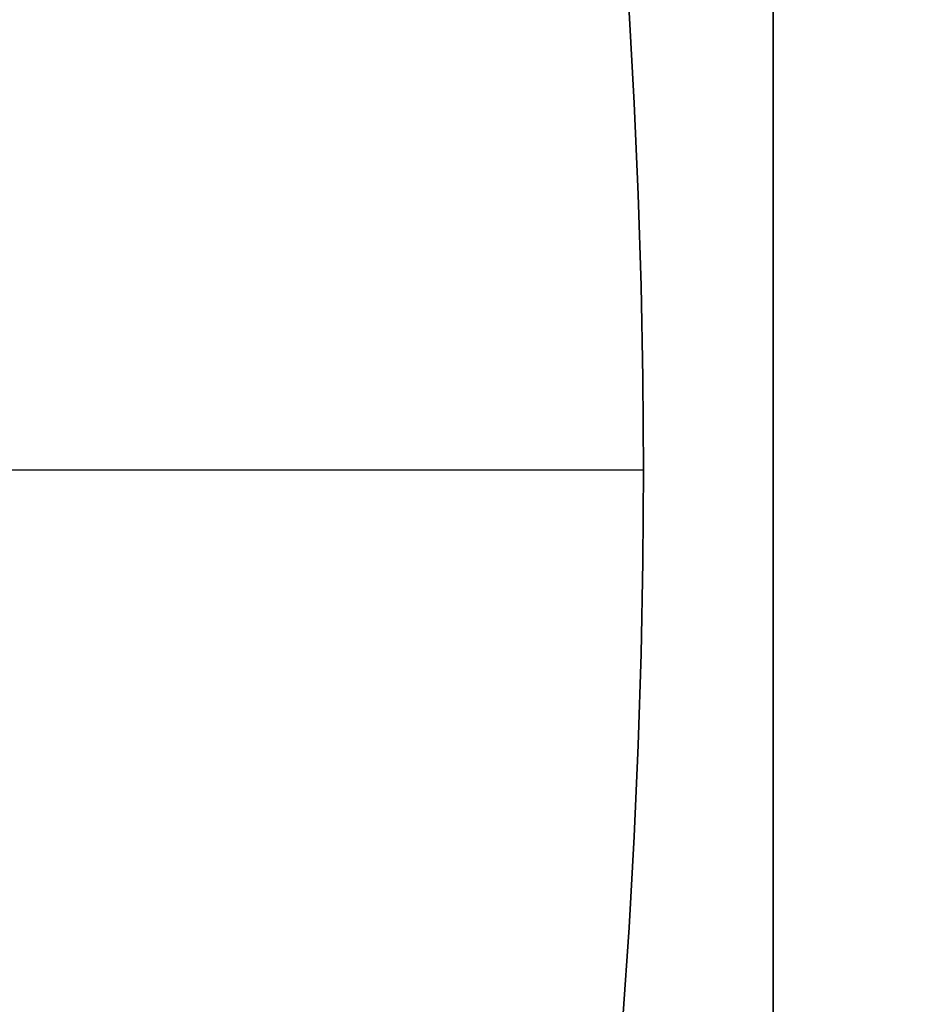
# Model space of a CAD drawing. Header units: millimetres. Extents: x 0 to 290, y -65 to 65.
# Tile 89 of 135: x 211.309 to 211.653, y -33.406 to -33.026. Entities that reach past the tile are written whole.
import ezdxf

# ---------------------------------------------------------------- set-up
doc = ezdxf.new("R2010")
doc.units = ezdxf.units.MM
doc.layers.add('Layer 01', color=7, linetype='Continuous', true_color=0x000000)

# ---------------------------------------------------------------- blocks, each defined once
blk = doc.blocks.new('Block 01')
at = {"layer": 'Layer 01'}
blk.add_line((210.3, -33.2, -91.69999), (211.55, -33.2, -91.69999), dxfattribs=at)
at = {"layer": 'Layer 01', "extrusion": (0, 2.9729e-15, -1)}
blk.add_arc((-223.5, -18.5, 58.54194), 14.85236, 270, 343.055126, dxfattribs=at)
at = {"layer": 'Layer 01'}
for centre, start, end in [((208.8, -33.2, -94.32499), 360, 180), ((208.8, -33.2, -91.69999), 180, 0), ((208.8, -33.2, -94.32499), 180, 360)]:
    blk.add_arc(centre, 2.75, start, end, dxfattribs=at)
at = {"layer": 'Layer 01', "extrusion": (-2.58379e-15, 2.55669e-15, -1)}
blk.add_arc((-208.8, -33.2, 91.69999), 2.75, 0, 180, dxfattribs=at)
at = {"layer": 'Layer 01', "extrusion": (0, 0, -1)}
for start, end in [(0, 180), (180, 0)]:
    blk.add_arc((-208.8, -33.2, 93.01249), 2.75, start, end, dxfattribs=at)
at = {"layer": 'Layer 01', "extrusion": (1, 0, 0)}
for start, end in [(202.44828, 22.44828), (22.44828, 202.44828)]:
    blk.add_arc((-37, 57.05261, 211.6), 5, start, end, dxfattribs=at)
at = {"layer": 'Layer 01', "extrusion": (-1, 0, 0)}
for start, end in [(90, 180), (190.77753, 270)]:
    blk.add_arc((37, 57.05261, -211.6), 4.94, start, end, dxfattribs=at)
at = {"layer": 'Layer 01', "extrusion": (-2.55669e-15, -1, 0)}
blk.add_arc((211.175, -94.32499, 33.2), 0.375, 270, 0, dxfattribs=at)
at = {"layer": 'Layer 01'}
for points in [[(211.6, -32.06, 57.05261), (211.6, -32.86, 57.05261), (211.6, -33.66, 57.05261)], [(211.6, -33.79029, 56.12885), (211.6, -32.96871, 56.12885), (211.6, -32.14714, 56.12885)], [(211.55, -33.2, -91.69999), (211.55, -33.2, -93.01249), (211.55, -33.2, -94.32499)]]:
    blk.add_open_spline(points, degree=2, dxfattribs=at)

msp = doc.modelspace()

# ---------------------------------------------------------------- linework, layer by layer
at = {"layer": 'Layer 01'}
for centre, radius, start, end in [((223.5, -18.5, -108.35594), 14.9, 90, 270), ((223.5, -18.5, -109.89999), 14.9, 90, 270), ((223.5, -18.5, -65.29999), 14.8, 90, 270), ((223.5, -18.5, -68.39999), 14.8, 90, 270), ((223.5, -18.5, -66.84999), 14.8, 90, 270), ((223.5, -18.5, -106.93249), 15.85595, 157.792537, 248.741117)]:
    msp.add_arc(centre, radius, start, end, dxfattribs=at)
at = {"layer": 'Layer 01', "extrusion": (0, 0, -1)}
for centre, radius, start, end in [((-223.5, -18.5, 109.12797), 14.9, 270, 90), ((-208.8, -33.2, 91.29999), 2.5, 157.47733, 242.17701)]:
    msp.add_arc(centre, radius, start, end, dxfattribs=at)
at = {"layer": 'Layer 01', "extrusion": (8.18352e-14, 4.00889e-14, -1)}
msp.add_arc((-208.8, -33.2, 90.89999), 2.5, 157.47733, 247.47733, dxfattribs=at)

# ---------------------------------------------------------------- block references
at = {"layer": 'Layer 01'}
msp.add_blockref('Block 01', (0, 0), dxfattribs=at)

doc.saveas('drawing.dxf')
